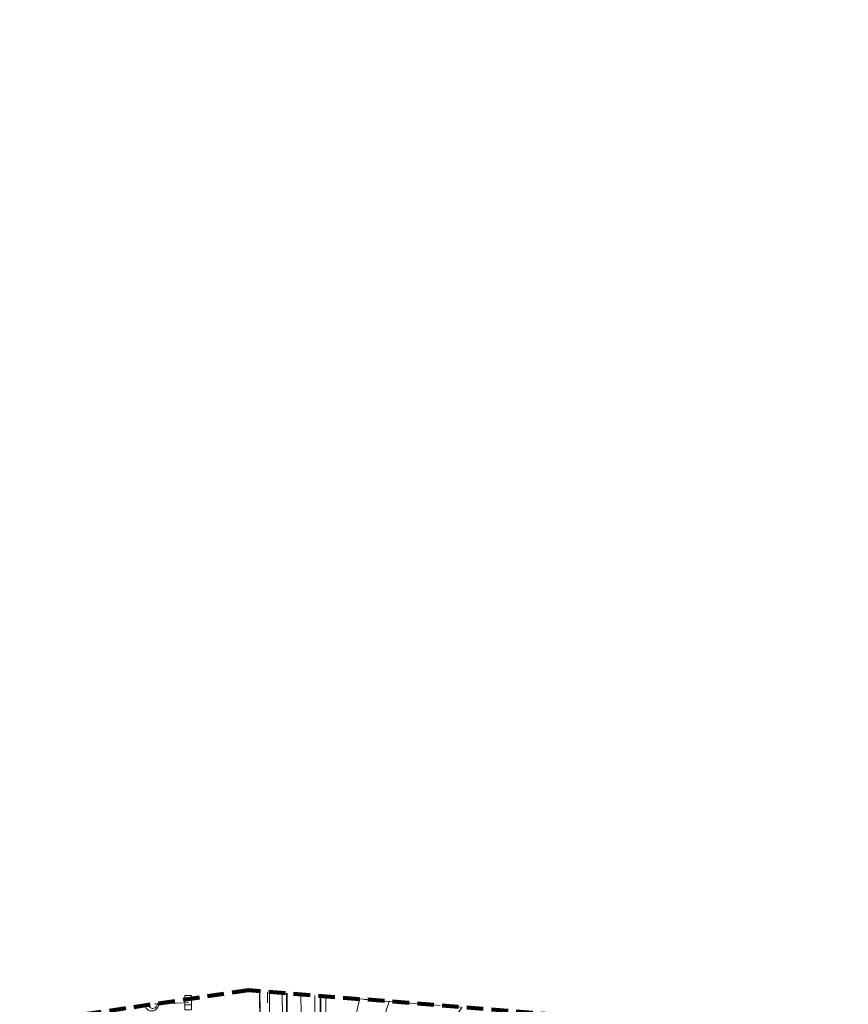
# Model space of a CAD drawing. Extents: x 7463256 to 7464485, y 5957341 to 5958260.
# Tile 120 of 256: x 7463632 to 7463692, y 5957597 to 5957669. Entities that reach past the tile are written whole.
import ezdxf

# ---------------------------------------------------------------- set-up
doc = ezdxf.new("R2010")
doc.units = 0
doc.header["$MEASUREMENT"] = 0
for name, pattern in [('1.5_0.5', [2, 1.5, -0.5]), ('218-500', [1, 0.5, -0.5]), ('4', [1.8, 1.2, -0.6]), ('mz1.0_0.5', [1.5, 1, -0.5]), ('mz1.25_0.5', [1.75, 1.25, -0.5])]:
    doc.linetypes.add(name, pattern=pattern)
doc.layers.get('0').update_dxf_attribs({"color": 2, "linetype": 'CONTINUOUS', "lineweight": 5})
for name, color, linetype in [('000 Inne (niezydentyfikowane)', 7, 'CONTINUOUS'), ('217-Granica konturu klasyfikcyjnego', 7, 'CONTINUOUS'), ('218-Granica użytku', 7, 'CONTINUOUS'), ('jezdnia (powierzchnia)', 7, 'CONTINUOUS'), ('kratka ściekowa (punkt)', 7, 'CONTINUOUS'), ('krawężnik (linia)', 7, 'CONTINUOUS'), ('las liściasty (powierzchnia)', 7, 'CONTINUOUS'), ('Obszar opracowania', 7, 'CONTINUOUS'), ('ogrodzenie trwałe (linia)', 7, 'CONTINUOUS'), ('przewód elektroenergetyczny (linia)', 7, 'CONTINUOUS'), ('przewód gazowy (linia)', 7, 'CONTINUOUS'), ('przewód kanalizacyjny (linia)', 7, 'CONTINUOUS'), ('punkt o określonej wysokości (sieć kanalizacyjna)', 7, 'CONTINUOUS'), ('rura ochronna - przewód elektroenergetyczny (linia)', 7, 'CONTINUOUS'), ('skarpa nieumocniona (powierzchnia)', 7, 'CONTINUOUS'), ('studzienka - przewód kanalizacyjny (powierzchnia)', 7, 'CONTINUOUS'), ('Wstawianie ramki sekcyjnej z opisem', 7, 'CONTINUOUS'), ('właz - siec kanalizacyjna (powierzchnia)', 7, 'CONTINUOUS')]:
    doc.layers.add(name, color=color, linetype=linetype)
doc.linetypes.add('902-500', pattern='A,3.75,0,[1,ksztalty.shx,S=0.5,R=0,X=0,Y=0],3.75', length=7.5)

# ---------------------------------------------------------------- blocks, each defined once
blk = doc.blocks.new('US05')
at = {"color": 0, "linetype": 'Continuous', "lineweight": 13}
for p, q in [((-0.525, -0.25), (-0.525, 0.25)), ((-0.525, 0.25), (-0.175, 0.25)), ((-0.175, -0.25), (-0.175, 0.25)), ((-0.175, 0.25), (0.175, 0.25)), ((0.175, -0.25), (0.175, 0.25)), ((0.175, 0.25), (0.525, 0.25)), ((0.525, -0.25), (0.525, 0.25)), ((-0.525, -0.25), (-0.175, -0.25)), ((-0.175, -0.25), (0.175, -0.25)), ((0.175, -0.25), (0.525, -0.25))]:
    blk.add_line(p, q, dxfattribs=at)
blk = doc.blocks.new('PW01')
at = {"linetype": 'Continuous', "lineweight": 13}
h = blk.add_hatch(color=0, dxfattribs=at)
edge = h.paths.add_edge_path()
edge.add_arc((0, 0), 0.045, 0, 360)

msp = doc.modelspace()

# ---------------------------------------------------------------- linework, layer by layer
at = {"layer": '000 Inne (niezydentyfikowane)', "color": 7, "linetype": 'Continuous', "lineweight": 13}
msp.add_line((7463658.624, 5957597.626), (7463658.83, 5957597.58), dxfattribs=at)
at = {"layer": '217-Granica konturu klasyfikcyjnego', "color": 3, "linetype": '1.5_0.5', "lineweight": 18, "flags": 128}
msp.add_lwpolyline([(7463653.438, 5957598.038), (7463653.58, 5957579.07)], dxfattribs=at)
at = {"layer": '218-Granica użytku', "color": 3, "linetype": '218-500', "lineweight": 18, "flags": 128}
msp.add_lwpolyline([(7463653.58, 5957579.07), (7463653.438, 5957598.038)], dxfattribs=at)
at = {"layer": 'jezdnia (powierzchnia)', "color": 7, "linetype": '1.5_0.5', "lineweight": 18, "flags": 128}
msp.add_lwpolyline([(7463649.457, 5957598.354), (7463649.68, 5957574.16), (7463649.75, 5957564.96), (7463649.75, 5957563.9), (7463649.89, 5957545.07), (7463647.01, 5957545.54), (7463646.64, 5957545.56), (7463646.26, 5957545.52), (7463645.93, 5957545.43), (7463645.58, 5957545.23), (7463645.3, 5957544.99), (7463645.08, 5957544.69), (7463644.92, 5957544.35), (7463644.82, 5957543.97), (7463644.59, 5957542.49), (7463644.39, 5957541.5), (7463643.62, 5957539.08), (7463642.72, 5957537.32), (7463641.75, 5957535.55), (7463640.66, 5957533.85), (7463639.3, 5957532.4), (7463629.59, 5957525.23), (7463629.01, 5957524.72), (7463628.59, 5957524.06), (7463628.29, 5957523.03), (7463628.25, 5957521.93), (7463628.35, 5957521.06), (7463628.6, 5957519.98), (7463621.08, 5957529.83), (7463621.97, 5957529.35), (7463622.66, 5957529), (7463623.4, 5957528.78), (7463624.13, 5957528.67), (7463624.62, 5957528.66), (7463625.68, 5957528.93), (7463626.32, 5957529.27), (7463635.28, 5957535.8)], dxfattribs=at)
at = {"layer": 'krawężnik (linia)', "color": 7, "linetype": 'Continuous', "lineweight": 25, "flags": 128}
msp.add_lwpolyline([(7463629.59, 5957525.23), (7463639.3, 5957532.4), (7463640.66, 5957533.85), (7463641.75, 5957535.55), (7463642.72, 5957537.32), (7463643.62, 5957539.08), (7463644.39, 5957541.5), (7463644.59, 5957542.49), (7463644.82, 5957543.97), (7463644.92, 5957544.35), (7463645.08, 5957544.69), (7463645.3, 5957544.99), (7463645.58, 5957545.23), (7463645.93, 5957545.43), (7463646.26, 5957545.52), (7463646.64, 5957545.56), (7463647.01, 5957545.54), (7463649.89, 5957545.07), (7463649.75, 5957563.9), (7463649.75, 5957564.96), (7463649.68, 5957574.16), (7463649.457, 5957598.354)], dxfattribs=at)
at = {"layer": 'las liściasty (powierzchnia)', "color": 7, "linetype": 'mz1.0_0.5', "lineweight": 18, "flags": 128}
msp.add_lwpolyline([(7463664.12, 5957597.19), (7463657.19, 5957587.23), (7463655.46, 5957588.6), (7463655.64, 5957593.06), (7463656.69, 5957597.78)], close=True, dxfattribs=at)
at = {"layer": 'Obszar opracowania', "color": 132, "linetype": '4', "lineweight": 200, "flags": 128}
msp.add_lwpolyline([(7463648.63, 5957598.42), (7463381.17, 5957559), (7463352.31, 5957567.45), (7463255.88, 5957568.85), (7463280.41, 5957340.9), (7463468.95, 5957378.08), (7463536.66, 5957509.53), (7463626.95, 5957460.4), (7463653.5, 5957411.27), (7463734.5, 5957471.02), (7463879.22, 5957698.07), (7464314.97, 5957939.96), (7464470.72, 5957945.23), (7464483.34, 5958244.06), (7464262.86, 5958260.06), (7464240.11, 5958013.73), (7463789.91, 5957739.13), (7463712.41, 5957593.35)], close=True, dxfattribs=at)
at = {"layer": 'ogrodzenie trwałe (linia)', "color": 7, "linetype": '902-500', "lineweight": 35, "flags": 128}
msp.add_lwpolyline([(7463653.839, 5957598.006), (7463653.93, 5957585.48)], dxfattribs=at)
at = {"layer": 'przewód elektroenergetyczny (linia)', "color": 1, "linetype": 'Continuous', "lineweight": 18, "flags": 128}
for points in [[(7463651.411, 5957598.199), (7463651.48, 5957584.91), (7463651.38, 5957565.24), (7463651.36, 5957562.34), (7463652.25, 5957541.98), (7463652.03, 5957539.46), (7463651.08, 5957537.88), (7463645.2, 5957532.52), (7463638.78, 5957527.04), (7463636.21, 5957524.93), (7463638.44, 5957518.02), (7463639.3, 5957516.14), (7463641.02, 5957511.94), (7463636.62, 5957502), (7463636.79, 5957501.27), (7463637.6, 5957500.71), (7463650.99, 5957479.09), (7463658.5, 5957464.26), (7463659.74, 5957461.92), (7463669.02, 5957441.09), (7463671.79, 5957431.51), (7463668.23, 5957427.7), (7463669.759, 5957423.264)], [(7463650.15, 5957598.299), (7463650.2, 5957585.84), (7463650.3, 5957574.26), (7463652.41, 5957574.28)], [(7463652.431, 5957598.118), (7463652.61, 5957587.02)], [(7463654.246, 5957597.974), (7463654.24, 5957596.28), (7463654.35, 5957588.38), (7463654.71, 5957587.06), (7463655.51, 5957585.7), (7463658.3, 5957584.02), (7463662.46, 5957583.75), (7463662.63, 5957582.88), (7463662.62, 5957578.87), (7463662.62, 5957567.23), (7463662.79, 5957556.93), (7463662.84, 5957547.32), (7463666.64, 5957545.03), (7463668.39, 5957542.62), (7463668.1, 5957539.85), (7463667.89, 5957539.3)]]:
    msp.add_lwpolyline(points, dxfattribs=at)
at = {"layer": 'przewód gazowy (linia)', "color": 40, "linetype": 'Continuous', "lineweight": 18, "flags": 128}
msp.add_lwpolyline([(7463651.15, 5957542.15), (7463651.14, 5957542.35), (7463651.16, 5957578.24), (7463651.17, 5957579.07), (7463651.24, 5957585.54), (7463651.11, 5957594.54), (7463651.071, 5957598.226)], dxfattribs=at)
at = {"layer": 'przewód kanalizacyjny (linia)', "color": 34, "linetype": 'Continuous', "lineweight": 18, "flags": 128}
msp.add_lwpolyline([(7463641.84, 5957597.419), (7463642.11, 5957597.43), (7463644, 5957597.51), (7463644.25, 5957597.52)], dxfattribs=at)
at = {"layer": 'rura ochronna - przewód elektroenergetyczny (linia)', "color": 1, "linetype": 'Continuous', "lineweight": 35, "flags": 128}
msp.add_lwpolyline([(7463651.411, 5957598.199), (7463651.48, 5957584.91), (7463651.38, 5957565.24), (7463651.36, 5957562.34), (7463652.25, 5957541.98), (7463652.03, 5957539.46)], dxfattribs=at)
at = {"layer": 'skarpa nieumocniona (powierzchnia)', "color": 7, "linetype": 'mz1.25_0.5', "lineweight": 18, "flags": 128}
msp.add_lwpolyline([(7463658.84, 5957597.61), (7463657.86, 5957594.6), (7463657.51, 5957589.29), (7463657.19, 5957587.23), (7463655.17, 5957584.86), (7463655.46, 5957588.6), (7463655.64, 5957593.06), (7463656.69, 5957597.78)], close=True, dxfattribs=at)
at = {"layer": 'studzienka - przewód kanalizacyjny (powierzchnia)', "color": 34, "linetype": 'Continuous', "lineweight": 18, "flags": 128}
for points in [[(7463642.11, 5957597.41), (7463642.1, 5957597.31), (7463642.07, 5957597.21), (7463642.01, 5957597.12), (7463641.94, 5957597.04), (7463641.86, 5957596.98), (7463641.76, 5957596.93), (7463641.66, 5957596.91), (7463641.56, 5957596.91), (7463641.46, 5957596.93), (7463641.36, 5957596.98), (7463641.28, 5957597.04), (7463641.21, 5957597.12), (7463641.15, 5957597.21), (7463641.12, 5957597.31), (7463641.12, 5957597.313)], [(7463642.105, 5957597.458), (7463642.11, 5957597.41)]]:
    msp.add_lwpolyline(points, dxfattribs=at)
at = {"layer": 'Wstawianie ramki sekcyjnej z opisem', "color": 7, "linetype": 'Continuous', "lineweight": 13, "flags": 128}
msp.add_lwpolyline([(7463650, 5957597.5), (7463650, 5957598.311)], dxfattribs=at)
at = {"layer": 'właz - siec kanalizacyjna (powierzchnia)', "color": 7, "linetype": 'Continuous', "lineweight": 18, "flags": 128}
for points in [[(7463642.02, 5957597.42), (7463642.01, 5957597.35), (7463641.99, 5957597.29), (7463641.95, 5957597.23), (7463641.91, 5957597.18), (7463641.85, 5957597.14), (7463641.79, 5957597.11), (7463641.72, 5957597.1), (7463641.66, 5957597.1), (7463641.59, 5957597.11), (7463641.53, 5957597.14), (7463641.47, 5957597.18), (7463641.43, 5957597.23), (7463641.39, 5957597.29), (7463641.37, 5957597.35)], [(7463642.016, 5957597.445), (7463642.02, 5957597.42)]]:
    msp.add_lwpolyline(points, dxfattribs=at)

# ---------------------------------------------------------------- block references
at = {"layer": 'kratka ściekowa (punkt)', "color": 7, "linetype": 'Continuous', "lineweight": 18, "rotation": 269.999}
msp.add_blockref('US05', (7463644.25, 5957597.52), dxfattribs=at)
at = {"layer": 'punkt o określonej wysokości (sieć kanalizacyjna)', "color": 34, "linetype": 'Continuous', "lineweight": 13}
msp.add_blockref('PW01', (7463644.25, 5957597.52), dxfattribs=at)

doc.saveas('drawing.dxf')
